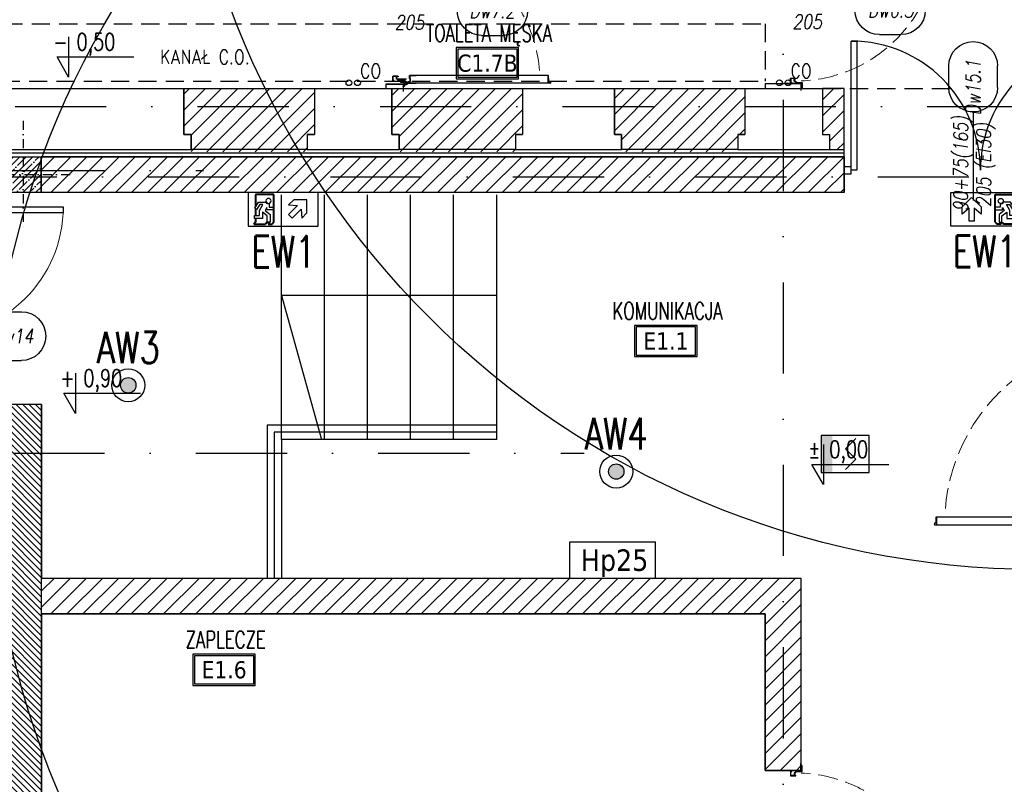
# Model space of a CAD drawing. Header units: millimetres. Extents: x 42924 to 92944, y -369470 to -179866.
# Tile 163 of 256: x 60880 to 61566, y -184801 to -184268. Entities that reach past the tile are written whole.
import ezdxf
from ezdxf.enums import TextEntityAlignment as Align
from ezdxf.lldxf.tags import DXFTag

# ---------------------------------------------------------------- set-up
doc = ezdxf.new("R2010")
doc.units = ezdxf.units.MM
for name, pattern in [('CENTER', [0.6, 0.375, -0.075, 0.075, -0.075]), ('DASHDOT', [25.4, 12.7, -6.35, 0, -6.35]), ('HIDDEN', [9.525, 6.35, -3.175]), ('Hidden Line', [391.222223, 282.222223, -109])]:
    doc.linetypes.add(name, pattern=pattern)
doc.layers.get('0').update_dxf_attribs({"color": 8})
for name, color, linetype in [('!! 0_ Istn-sciany', 8, 'Continuous'), ('!! 0_ Istn-widok', 8, 'Continuous'), ('!! 0_ Opis', 8, 'Continuous'), ('!! 0_Istn-armatura', 8, 'Continuous'), ('!! 0_Istn-cienka', 8, 'Continuous'), ('!! 0_Osie', 8, 'DASHDOT'), ('!! 1_ widok', 8, 'Continuous'), ('!! 1_drzwi opis', 8, 'Continuous'), ('!! 1_drzwi-linia', 8, 'Continuous'), ('!! 1_Hatch dach', 8, 'Continuous'), ('!! 1_hatch projektowane ściany', 8, 'Continuous'), ('!! 1_OPIS POM NOWE', 123, 'Continuous'), ('!! 1_PROJ Sciany', 8, 'Continuous'), ('!! 1_PROJ widok', 8, 'Continuous'), ('!! 1_PROJ ŻELBET', 8, 'Continuous'), ('!! 2_ remont Ocieplenie', 8, 'ZIGZAG'), ('!! 2_drzwi opis', 8, 'Continuous'), ('0-osie-liniA', 8, 'DASHDOT'), ('E1', 2, 'Continuous'), ('E_0', 4, 'Continuous'), ('E_AW', 1, 'Continuous'), ('E_SSP', 2, 'Continuous')]:
    doc.layers.add(name, color=color, linetype=linetype)
doc.layers.add('E_SAP_ZASIĘG', color=150, linetype='Continuous', plot=False)
doc.styles.add('50', font='ROMANS.shx', dxfattribs={"width": 0.8, "height": 10})
doc.styles.add('ARCHETYP', font='romans.shx', dxfattribs={"height": 15})
doc.styles.add('ARIAL', font='tahoma.ttf')
doc.styles.add('ELE1', font='romans.shx', dxfattribs={"width": 0.8, "height": 18})
doc.styles.add('SIMPLEX', font='simplex.shx', dxfattribs={"width": 0.77})
doc.styles.add('TXT', font='simplex.shx')
tags = doc.linetypes.add('DASH', pattern=[15, 10, -5]).pattern_tags.tags
tags[6:7] = [DXFTag(74, 4), DXFTag(75, 0), DXFTag(340, '0'), DXFTag(46, 0.0), DXFTag(50, 0.0), DXFTag(44, 0.0), DXFTag(45, 0.0)]
tags[4:5] = [DXFTag(74, 4), DXFTag(75, 0), DXFTag(340, '0'), DXFTag(46, 0.0), DXFTag(50, 0.0), DXFTag(44, 0.0), DXFTag(45, 0.0)]
doc.linetypes.add('ZIGZAG', pattern='A,0.00254,-5.08,[131,ltypeshp.shx,S=5.08,R=0,X=-5.08,Y=0],-10.16,[131,ltypeshp.shx,S=5.08,R=180,X=5.08,Y=0],-5.08', length=20.32254)
pattern_1 = [(45, (0, 13698.2005), (-5.61266008, 5.61266008), [])]

# ---------------------------------------------------------------- blocks, each defined once
blk = doc.blocks.new('A$C14D806DD')
at = {"layer": 'E_AW'}
h = blk.add_hatch(color=256, dxfattribs=at)
h.dxf.hatch_style = 1
h.paths.add_polyline_path([(5.36, 0, 1), (-5.36, 0, 1)])
at = {"layer": 'E_AW', "ltscale": 5}
for radius in [11.49, 5.36]:
    blk.add_circle((0, 0), radius, dxfattribs=at)
blk = doc.blocks.new('A$C2BE04420')
at = {"layer": 'E_AW', "lineweight": 40}
for p, q in [((30.87, 21.88), (43.67, 21.88)), ((30.87, 2.71), (30.87, 21.88)), ((43.67, 21.88), (43.67, 13.3)), ((43.67, 11.93), (43.67, 7.29)), ((30.87, 2.71), (32.22, 1.35)), ((34.94, 1.35), (32.22, 1.35)), ((33.91, 2.39), (34.94, 1.35)), ((35.83, 2.39), (36.86, 1.35)), ((45.03, 1.35), (36.86, 1.35)), ((43.67, 5.26), (43.67, 2.71)), ((43.67, 2.71), (45.03, 1.35))]:
    blk.add_line(p, q, dxfattribs=at)
at = {"layer": 'E_AW'}
for p, q in [((7.93, 9.07), (8.04, 18.18)), ((8.04, 18.18), (17.15, 18.29)), ((20.73, 14.7), (14.48, 14.3)), ((14.48, 14.3), (20.84, 7.94)), ((17.15, 18.29), (20.73, 14.7)), ((34.3, 15.36), (34.29, 13.07)), ((41.6, 16.7), (36.72, 16.71)), ((41.02, 10.79), (38.75, 14.93)), ((38.75, 14.93), (40.78, 14.93)), ((40.78, 14.93), (42.96, 11.45)), ((44.27, 12.33), (41.6, 16.7)), ((11.52, 5.49), (7.93, 9.07)), ((11.92, 11.74), (11.52, 5.49)), ((18.28, 5.38), (11.92, 11.74)), ((20.84, 7.94), (18.28, 5.38)), ((34.29, 13.07), (30.87, 13.07)), ((30.87, 13.07), (30.87, 11.31)), ((30.87, 11.31), (35.88, 11.3)), ((37.05, 10.76), (33.58, 8.01)), ((33.58, 8.01), (33.58, 2.71)), ((35.51, 7), (38.98, 9.58)), ((35.51, 2.71), (35.51, 7)), ((35.88, 11.3), (35.88, 12.92)), ((35.88, 12.92), (37.05, 10.76)), ((38.98, 9.58), (38.97, 5.26)), ((41.02, 7.29), (41.02, 10.79)), ((44.43, 7.29), (41.02, 7.29)), ((42.96, 11.45), (44.27, 12.33)), ((44.43, 5.26), (44.43, 7.29)), ((33.58, 2.71), (35.51, 2.71)), ((33.91, 2.39), (35.83, 2.39)), ((38.97, 5.26), (44.43, 5.26))]:
    blk.add_line(p, q, dxfattribs=at)
blk.add_lwpolyline([(0, 23.29), (48.82, 23.29), (48.82, 0), (0, 0)], close=True, dxfattribs=at)
blk.add_circle((34.7, 17.48), 1.75, dxfattribs=at)
blk.add_arc((34.7, 17.48), 2.16, 259.40031, 339.13959, dxfattribs=at)
blk = doc.blocks.new('A$C407E493E')
at = {"layer": 'E_AW', "lineweight": 40}
for p, q in [((1.41, 30.87), (1.41, 43.67)), ((1.41, 43.67), (9.98, 43.67)), ((11.36, 43.67), (16, 43.67)), ((18.03, 43.67), (20.58, 43.67)), ((20.58, 43.67), (21.93, 45.03)), ((21.93, 45.03), (21.93, 36.86)), ((20.9, 35.83), (21.93, 36.86)), ((20.9, 33.91), (21.93, 34.94)), ((21.93, 34.94), (21.93, 32.22)), ((20.58, 30.87), (1.41, 30.87)), ((20.58, 30.87), (21.93, 32.22))]:
    blk.add_line(p, q, dxfattribs=at)
at = {"layer": 'E_AW'}
for p, q in [((10.96, 44.27), (6.58, 41.6)), ((6.58, 41.6), (6.58, 36.72)), ((8.36, 40.78), (11.83, 42.96)), ((11.83, 42.96), (10.96, 44.27)), ((18.03, 44.43), (16, 44.43)), ((16, 44.43), (16, 41.02)), ((18.03, 38.97), (18.03, 44.43)), ((12.5, 41.02), (8.36, 38.75)), ((8.36, 38.75), (8.36, 40.78)), ((10.37, 35.88), (12.53, 37.05)), ((11.98, 35.88), (10.37, 35.88)), ((11.98, 30.87), (11.98, 35.88)), ((16, 41.02), (12.5, 41.02)), ((12.53, 37.05), (15.28, 33.58)), ((16.29, 35.51), (13.7, 38.98)), ((13.7, 38.98), (18.03, 38.97)), ((20.58, 35.51), (16.29, 35.51)), ((20.58, 33.58), (20.58, 35.51)), ((20.9, 33.91), (20.9, 35.83)), ((7.93, 34.3), (10.21, 34.29)), ((10.21, 34.29), (10.21, 30.87)), ((10.21, 30.87), (11.98, 30.87)), ((15.28, 33.58), (20.58, 33.58)), ((3.54, 14.43), (9.91, 20.95)), ((9.91, 20.95), (14.98, 20.95)), ((14.98, 20.95), (10.84, 16.24)), ((9.91, 7.91), (3.54, 14.43)), ((10.84, 16.24), (19.84, 16.24)), ((19.84, 16.24), (19.84, 12.62)), ((14.98, 7.91), (9.91, 7.91)), ((19.84, 12.62), (10.84, 12.62)), ((10.84, 12.62), (14.98, 7.91))]:
    blk.add_line(p, q, dxfattribs=at)
blk.add_lwpolyline([(0, 0), (0, 48.82), (23.29, 48.82), (23.29, 0)], close=True, dxfattribs=at)
blk.add_circle((5.81, 34.7), 1.75, dxfattribs=at)
blk.add_arc((5.81, 34.7), 2.16, 349.40031, 69.13959, dxfattribs=at)
blk = doc.blocks.new('słup 25 x 25')
at = {"layer": '!! 1_Hatch dach'}
h = blk.add_hatch(dxfattribs=at)
h.set_pattern_fill('ANSI35', color=256)
h.set_pattern_definition([(45, (-64242.072, 198338.2015), (-4.49012806, 4.49012806), []), (45, (-64237.5816, 198338.2015), (-4.49012806, 4.49012806), [7.9375, -1.5875, 0, -1.5875])])
h.paths.add_polyline_path([(-12.5, 12.5), (12.5, 12.5), (12.5, -12.5), (-12.5, -12.5)])
at = {"layer": '!! 1_PROJ ŻELBET'}
blk.add_lwpolyline([(-12.5, 12.5), (12.5, 12.5), (12.5, -12.5), (-12.5, -12.5)], close=True, dxfattribs=at)
at = {"layer": '0-osie-liniA', "ltscale": 0.5}
for points in [[(0, 37.5), (0, -37.5)], [(-37.5, 0), (37.5, 0)]]:
    blk.add_lwpolyline(points, dxfattribs=at)
blk = doc.blocks.new('BLOK OSI')
at = {"layer": '0-osie-liniA', "ltscale": 5}
for points in [[(52592.21, -193637.01), (52592.21, -199860.82)], [(48625.51, -198090.09), (53810.61, -198090.09)], [(48624.31, -198134.59), (52188.53, -198134.59)], [(52022.72, -198139.09), (55017, -198139.09)], [(48624.31, -198331.59), (52453.68, -198331.59)]]:
    blk.add_lwpolyline(points, dxfattribs=at)
blk = doc.blocks.new('zaw-dr-90-p')
at = {"color": 2, "linetype": 'CENTER', "ltscale": 0.2}
for p, q in [((12, 0), (-12, 0)), ((0, 12), (0, -12)), ((24.5, 24), (31, 24)), ((24.5, 19), (31, 19))]:
    blk.add_line(p, q, dxfattribs=at)
at = {"ltscale": 0.2}
for p, q in [((10, 12), (6.5, 12)), ((10, 0), (10, 6.5))]:
    blk.add_line(p, q, dxfattribs=at)
blk.add_lwpolyline([(0, 6.5), (23.5, 6.5, 0.414214), (28, 11), (28, 31), (24.5, 31), (24.5, 11, -0.414214), (23.5, 10), (0, 10, 4.561698), (7.6, 6.5), (4.9, 4.2)], format="xyb", dxfattribs=at)
blk.add_lwpolyline([(-0.2, -0.2), (-2.5, -0.2), (-2.5, 0.2), (-0.2, 0.2), (-0.2, 2.5), (0.2, 2.5), (0.2, 0.2), (2.8, 0.2), (2.8, -0.2), (0.2, -0.2), (0.2, -2.8), (-0.2, -2.8)], close=True)
blk.add_lwpolyline([(10, 10), (10, 39), (6.5, 39), (6.5, 10)], dxfattribs=at)
blk.add_circle((0, 0), 6.5, dxfattribs=at)
blk = doc.blocks.new('drzwi 90- sc 12')
for p, q in [((-13616.12, 20410.26), (-13620.22, 20410.26)), ((-13616.12, 20410.26), (-13620, 20410.26)), ((-13618.17, 20410.26), (-13616.22, 20410.26)), ((-13618.17, 20410.26), (-13616.22, 20410.26)), ((-13616.12, 20410.26), (-13616.12, 20411.46)), ((-13616.12, 20411.46), (-13615.02, 20411.46)), ((-13614.92, 20411.36), (-13614.92, 20313.77)), ((-13620.32, 20410.16), (-13620.32, 20313.77)), ((-13614.92, 20409.86), (-13620.32, 20409.86)), ((-13620.32, 20313.47), (-13620.32, 20317.97)), ((-13614.92, 20312.27), (-13614.92, 20317.97)), ((-13715.57, 20308.32), (-13715.57, 20308.56)), ((-13715.57, 20307.69), (-13715.57, 20308.56)), ((-13715.57, 20307.82), (-13715.57, 20308.56)), ((-13715.57, 20307.72), (-13715.37, 20307.72)), ((-13614.92, 20313.77), (-13620.32, 20313.77)), ((-13618.22, 20313.37), (-13620.22, 20313.37)), ((-13618.22, 20313.67), (-13618.22, 20313.37)), ((-13618.22, 20313.67), (-13616.42, 20313.67)), ((-13617.77, 20311.12), (-13617.77, 20305.72)), ((-13617.77, 20311.12), (-13617.77, 20305.72)), ((-13616.17, 20309.92), (-13617.37, 20309.92)), ((-13616.17, 20309.92), (-13616.17, 20311.02)), ((-13615.92, 20313.17), (-13615.92, 20312.17)), ((-13615.92, 20312.17), (-13615.02, 20312.17)), ((-13715.77, 20301.96), (-13716.27, 20301.96)), ((-13616.77, 20301.96), (-13616.27, 20301.96))]:
    blk.add_line(p, q)
for points in [[(-13665.27, 20284.96), (-13665.27, 20325.83)], [(-13615.57, 20309.64), (-13615.32, 20309.64), (-13615.32, 20309.82), (-13616.32, 20309.82), (-13616.32, 20309.64), (-13615.92, 20309.64)]]:
    blk.add_lwpolyline(points)
at = {"lineweight": 30}
for points in [[(-13716.27, 20308.92), (-13721.27, 20308.92)], [(-13716.27, 20308.92), (-13716.27, 20296.92)], [(-13614.27, 20308.92), (-13609.27, 20308.92)], [(-13614.27, 20308.92), (-13614.27, 20296.92)]]:
    blk.add_lwpolyline(points, dxfattribs=at)
at = {"ltscale": 0.2}
for points in [[(-13715.57, 20307.51), (-13715.57, 20309.48, 0.414214), (-13715.91, 20309.82), (-13719.43, 20309.82, 0.414214), (-13719.77, 20309.48), (-13719.77, 20308.92), (-13719.59, 20308.92), (-13719.59, 20309.48, -0.414214), (-13719.43, 20309.64), (-13716.97, 20309.64)], [(-13716.97, 20309.64), (-13715.91, 20309.64, -0.414214), (-13715.75, 20309.48), (-13715.75, 20307.51)], [(-13715.75, 20307.76), (-13715.75, 20305.58, 0.414214), (-13715.41, 20305.24), (-13714.96, 20305.24, -0.414214), (-13714.8, 20305.08), (-13714.8, 20304.48, 0.414214), (-13714.46, 20304.14), (-13713.28, 20304.14, 0.414214), (-13712.94, 20304.48), (-13712.94, 20305.15, -1), (-13712.75, 20305.15), (-13712.75, 20301.96, -0.414214), (-13712.91, 20301.8), (-13715.43, 20301.8, -0.414214), (-13715.59, 20301.96), (-13715.59, 20302.52), (-13715.77, 20302.52), (-13715.77, 20301.96, 0.414214), (-13715.43, 20301.62), (-13712.91, 20301.62, 0.414214), (-13712.57, 20301.96), (-13712.57, 20305.15, 1), (-13713.12, 20305.15), (-13713.12, 20304.48, -0.414214), (-13713.28, 20304.32), (-13714.46, 20304.32, -0.414214), (-13714.62, 20304.48), (-13714.62, 20305.08, 0.414214), (-13714.96, 20305.42), (-13715.41, 20305.42, -0.414214), (-13715.57, 20305.58), (-13715.57, 20307.64)], [(-13615.92, 20309.64), (-13616.63, 20309.64, 0.414214), (-13616.79, 20309.48), (-13616.79, 20305.58, -0.414214), (-13617.13, 20305.24), (-13617.58, 20305.24, 0.414214), (-13617.74, 20305.08), (-13617.74, 20304.48, -0.414214), (-13618.08, 20304.14), (-13619.26, 20304.14, -0.414214), (-13619.6, 20304.48), (-13619.6, 20305.15, 1), (-13619.79, 20305.15), (-13619.79, 20301.96, 0.414214), (-13619.63, 20301.8), (-13617.11, 20301.8, 0.414214), (-13616.95, 20301.96), (-13616.95, 20302.52), (-13616.77, 20302.52), (-13616.77, 20301.96, -0.414214), (-13617.11, 20301.62), (-13619.63, 20301.62, -0.414214), (-13619.97, 20301.96), (-13619.97, 20305.15, -1), (-13619.42, 20305.15), (-13619.42, 20304.48, 0.414214), (-13619.26, 20304.32), (-13618.08, 20304.32, 0.414214), (-13617.92, 20304.48), (-13617.92, 20305.08, -0.414214), (-13617.58, 20305.42), (-13617.13, 20305.42, 0.414214), (-13616.97, 20305.58), (-13616.97, 20309.48, -0.414214), (-13616.63, 20309.82), (-13613.11, 20309.82, -0.414214), (-13612.77, 20309.48), (-13612.77, 20308.92), (-13612.95, 20308.92), (-13612.95, 20309.48, 0.414214), (-13613.11, 20309.64), (-13615.57, 20309.64)]]:
    blk.add_lwpolyline(points, format="xyb", dxfattribs=at)
blk.add_lwpolyline([(-13616.79, 20308.82), (-13616.97, 20308.82), (-13616.97, 20307.42), (-13616.79, 20307.42)], close=True)
for centre, radius, start, end in [((-13620.22, 20410.16), 0.1, 90, 180), ((-13615.02, 20411.36), 0.1, 0, 90), ((-13620.22, 20313.47), 0.1, 180, 270), ((-13616.42, 20313.17), 0.5, 0, 90), ((-13616.27, 20311.02), 0.1, 0, 90), ((-13615.02, 20312.27), 0.1, 270, 0)]:
    blk.add_arc(centre, radius, start, end)
at = {"linetype": 'Hidden Line', "lineweight": 9, "ltscale": 0.05}
blk.add_arc((-13615.5, 20305.14), 99.12, 94.80054, 177.69442, dxfattribs=at)
at = {"xscale": 0.09999999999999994, "yscale": 0.09999999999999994, "zscale": 0.09999999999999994, "rotation": 180.0000000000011}
blk.add_blockref('zaw-dr-90-p', (-13614.92, 20310.92), dxfattribs=at)
blk = doc.blocks.new('drzwi dwuskrzydłowe')
for points in [[(68481.18, -214206.57), (68481.18, -214296.57), (68477.18, -214296.57), (68477.18, -214206.57)], [(68653.18, -214206.57), (68653.18, -214296.57), (68657.18, -214296.57), (68657.18, -214206.57)], [(68477.18, -214294.07), (68472.18, -214294.07), (68472.18, -214299.07), (68477.18, -214299.07)], [(68657.18, -214294.07), (68662.18, -214294.07), (68662.18, -214299.07), (68657.18, -214299.07)]]:
    blk.add_lwpolyline(points, close=True)
for centre, start, end in [((68477.18, -214296.57), 0, 90), ((68657.18, -214296.57), 90, 180)]:
    blk.add_arc(centre, 90, start, end)
blk = doc.blocks.new('1_ok-opis')
blk.add_line((0, 111.61), (0, 50))
for points in [[(-17, 128.61), (-17, 143.61)], [(17, 128.61), (17, 143.61)]]:
    blk.add_lwpolyline(points)
for centre, start, end in [((0, 143.61), 0, 180), ((0, 128.61), 180, 0)]:
    blk.add_arc(centre, 17, start, end)
at = {"style": 'ARCHETYP'}
for tag, height, rotation, p in [('NR', 12, 90, (0, 136.9)), ('NR', 12, 270, (0, 136.9)), ('SZEROKOŚĆ', 10, 90, (-8, 78.29)), ('WYSOKOŚĆ', 10, 270, (-8, 78.29)), ('WYSOKOŚĆ', 10, 90, (8, 78.29)), ('SZEROKOŚĆ', 10, 270, (8, 78.29))]:
    blk.add_attdef(tag, text='', height=height, rotation=rotation, dxfattribs=at).set_placement(p, align=Align.MIDDLE)
blk = doc.blocks.new('DRZWI 120')
for p, q in [((61730.6, -195070.09), (61730.6, -195069.59)), ((61736.33, -195070.29), (61737.2, -195070.29)), ((61736.46, -195070.29), (61737.2, -195070.29)), ((61736.96, -195070.29), (61737.2, -195070.29)), ((61742.01, -195197.64), (61742.01, -195195.64)), ((61742.11, -195195.54), (61746.61, -195195.54)), ((61868.8, -195195.53), (61742.41, -195195.54)), ((61742.41, -195200.94), (61742.41, -195195.54)), ((61868.5, -195200.93), (61868.5, -195195.53)), ((61868.9, -195199.74), (61868.9, -195195.63)), ((61868.9, -195199.74), (61868.9, -195195.85)), ((61730.6, -195199.09), (61730.6, -195199.59)), ((61739.76, -195198.09), (61734.36, -195198.09)), ((61738.56, -195199.69), (61738.56, -195198.49)), ((61738.56, -195199.69), (61739.66, -195199.69)), ((61740.81, -195199.94), (61740.81, -195200.84)), ((61741.81, -195199.94), (61740.81, -195199.94)), ((61740.91, -195200.94), (61746.61, -195200.94)), ((61742.31, -195197.64), (61742.01, -195197.64)), ((61742.31, -195197.64), (61742.31, -195199.44)), ((61870, -195200.93), (61742.41, -195200.94)), ((61870.1, -195199.74), (61870.1, -195200.83))]:
    blk.add_line(p, q)
at = {"ltscale": 0.2}
for points in [[(61736.15, -195070.29), (61738.12, -195070.29, 0.414214), (61738.46, -195069.95), (61738.46, -195066.43, 0.414214), (61738.12, -195066.09), (61737.56, -195066.09), (61737.56, -195066.27), (61738.12, -195066.27, -0.414214), (61738.28, -195066.43), (61738.28, -195068.89)], [(61736.4, -195070.11), (61734.22, -195070.11, 0.414214), (61733.88, -195070.45), (61733.88, -195070.9, -0.414214), (61733.72, -195071.06), (61733.12, -195071.06, 0.414214), (61732.78, -195071.4), (61732.78, -195072.58, 0.414214), (61733.12, -195072.92), (61733.79, -195072.92, -1), (61733.79, -195073.11), (61730.6, -195073.11, -0.414214), (61730.44, -195072.95), (61730.44, -195070.43, -0.414214), (61730.6, -195070.27), (61731.16, -195070.27), (61731.16, -195070.09), (61730.6, -195070.09, 0.414214), (61730.26, -195070.43), (61730.26, -195072.95, 0.414214), (61730.6, -195073.29), (61733.79, -195073.29, 1), (61733.79, -195072.74), (61733.12, -195072.74, -0.414214), (61732.96, -195072.58), (61732.96, -195071.4, -0.414214), (61733.12, -195071.24), (61733.72, -195071.24, 0.414214), (61734.06, -195070.9), (61734.06, -195070.45, -0.414214), (61734.22, -195070.29), (61736.28, -195070.29)], [(61738.28, -195068.89), (61738.28, -195069.95, -0.414214), (61738.12, -195070.11), (61736.15, -195070.11)], [(61738.28, -195199.94), (61738.28, -195199.23, 0.414214), (61738.12, -195199.07), (61734.22, -195199.07, -0.414214), (61733.88, -195198.73), (61733.88, -195198.28, 0.414214), (61733.72, -195198.12), (61733.12, -195198.12, -0.414214), (61732.78, -195197.78), (61732.78, -195196.6, -0.414214), (61733.12, -195196.26), (61733.79, -195196.26, 1), (61733.79, -195196.07), (61730.6, -195196.07, 0.414214), (61730.44, -195196.23), (61730.44, -195198.75, 0.414214), (61730.6, -195198.91), (61731.16, -195198.91), (61731.16, -195199.09), (61730.6, -195199.09, -0.414214), (61730.26, -195198.75), (61730.26, -195196.23, -0.414214), (61730.6, -195195.89), (61733.79, -195195.89, -1), (61733.79, -195196.44), (61733.12, -195196.44, 0.414214), (61732.96, -195196.6), (61732.96, -195197.78, 0.414214), (61733.12, -195197.94), (61733.72, -195197.94, -0.414214), (61734.06, -195198.28), (61734.06, -195198.73, 0.414214), (61734.22, -195198.89), (61738.12, -195198.89, -0.414214), (61738.46, -195199.23), (61738.46, -195202.75, -0.414214), (61738.12, -195203.09), (61737.56, -195203.09), (61737.56, -195202.91), (61738.12, -195202.91, 0.414214), (61738.28, -195202.75), (61738.28, -195200.29)]]:
    blk.add_lwpolyline(points, format="xyb", dxfattribs=at)
at = {"lineweight": 30}
for points in [[(61737.57, -195069.59), (61737.57, -195064.59)], [(61737.57, -195069.59), (61725.57, -195069.59)], [(61737.57, -195201.59), (61725.57, -195201.59)], [(61737.57, -195201.59), (61737.57, -195206.59)]]:
    blk.add_lwpolyline(points, dxfattribs=at)
for points in [[(61713.6, -195135.59), (61754.47, -195135.59)], [(61738.28, -195200.29), (61738.28, -195200.54), (61738.46, -195200.54), (61738.46, -195199.54), (61738.28, -195199.54), (61738.28, -195199.94)], [(61870.1, -195199.74), (61868.9, -195199.74)]]:
    blk.add_lwpolyline(points)
blk.add_lwpolyline([(61737.46, -195199.07), (61737.46, -195198.89), (61736.06, -195198.89), (61736.06, -195199.07)], close=True)
at = {"linetype": 'Hidden Line', "lineweight": 9, "ltscale": 0.05}
blk.add_arc((61733.78, -195200.36), 129.12, 4.80054, 87.69442, dxfattribs=at)
for centre, radius, start, end in [((61742.11, -195195.64), 0.1, 90, 180), ((61868.8, -195195.63), 0.1, 0, 90), ((61739.66, -195199.59), 0.1, 270, 0), ((61740.91, -195200.84), 0.1, 180, 270), ((61741.81, -195199.44), 0.5, 270, 0), ((61870, -195200.83), 0.1, 270, 0)]:
    blk.add_arc(centre, radius, start, end)
at = {"xscale": 0.09999999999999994, "yscale": 0.09999999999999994, "zscale": 0.09999999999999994, "rotation": 90.00000000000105}
blk.add_blockref('zaw-dr-90-p', (61739.56, -195200.94), dxfattribs=at)
blk = doc.blocks.new('*U400')
at = {"layer": 'E_SSP'}
blk.add_hatch(color=256, dxfattribs=at).paths.add_polyline_path([(-2.048, -1.28), (-1.28, -1.28), (-1.28, 1.28), (-2.048, 1.28)])
for p, q in [((-0.362, 0.362), (0.362, 1.086)), ((-0.362, 0.362), (0.362, -0.362)), ((-0.362, -1.086), (0.362, -0.362))]:
    blk.add_line(p, q, dxfattribs=at)
blk.add_lwpolyline([(-2.048, -1.28), (1.28, -1.28), (1.28, 1.28), (-2.048, 1.28)], close=True, dxfattribs=at)

msp = doc.modelspace()

# ---------------------------------------------------------------- hatches: boundary and pattern name
at = {"layer": '!! 1_hatch projektowane ściany'}
h = msp.add_hatch(dxfattribs=at)
h.set_pattern_fill('ANSI31', color=256, scale=2.5)
h.set_pattern_definition(pattern_1)
h.paths.add_polyline_path([(60999.56735, -184360.3878), (60999.56735, -184348.3878), (60994.56735, -184348.3878), (60994.56735, -184316.3878), (61085.56735, -184316.3878), (61085.56735, -184348.3878), (61080.56735, -184348.3878), (61080.56735, -184360.3878)])
h = msp.add_hatch(dxfattribs=at)
h.set_pattern_fill('ANSI31', color=256, scale=2.5)
h.set_pattern_definition(pattern_1)
h.paths.add_polyline_path([(61144.56735, -184360.3878), (61144.56735, -184348.3878), (61139.56735, -184348.3878), (61139.56735, -184316.3878), (61230.56735, -184316.3878), (61230.56735, -184348.3878), (61225.56735, -184348.3878), (61225.56735, -184360.3878)])
h = msp.add_hatch(dxfattribs=at)
h.set_pattern_fill('ANSI31', color=256, scale=2.5)
h.set_pattern_definition(pattern_1)
h.paths.add_polyline_path([(61299.56735, -184360.3878), (61299.56735, -184348.3878), (61294.56735, -184348.3878), (61294.56735, -184316.3878), (61385.56735, -184316.3878), (61385.56735, -184348.3878), (61380.56735, -184348.3878), (61380.56735, -184360.3878)])
h = msp.add_hatch(dxfattribs=at)
h.set_pattern_fill('ANSI31', color=256, scale=2.5)
h.set_pattern_definition(pattern_1)
h.paths.add_polyline_path([(61454.56735, -184316.3878), (61439.56735, -184316.3878), (61439.56735, -184348.3878), (61444.56735, -184348.3878), (61444.59481, -184358.84797), (61454.59481, -184358.84797)])
h = msp.add_hatch(dxfattribs=at)
h.set_pattern_fill('ANSI31', color=256, scale=2.5)
h.set_pattern_definition([(45, (0, 13699.7005), (-5.61266008, 5.61266008), [])])
h.paths.add_polyline_path([(61454.56735, -184388.8878), (60895.07099, -184388.88801), (60895.07099, -184363.88801), (61454.56735, -184363.8878)])
h = msp.add_hatch(dxfattribs=at)
h.set_pattern_fill('ANSI31', color=256, scale=2.5)
h.set_pattern_definition(pattern_1)
h.paths.add_polyline_path([(60895.43832, -184682.3878), (60895.43832, -184657.3878), (61424.56735, -184657.3878), (61424.56735, -184791.51256), (61399.56735, -184791.51256), (61399.56735, -184682.3878)])
at = {"layer": '!! 1_PROJ Sciany', "lineweight": 0}
h = msp.add_hatch(dxfattribs=at)
h.set_pattern_fill('ANSI31', color=256)
h.set_pattern_definition([(135, (81114.6837, -184028.848), (-2.24506403, -2.24506403), [])])
h.paths.add_polyline_path([(60895.48637, -184536.40206), (60870.48637, -184536.38975), (60870.0792, -185773.3878), (60895.0792, -185773.39195)])

# ---------------------------------------------------------------- linework, layer by layer
at = {"layer": '!! 0_ Istn-sciany'}
for points in [[(60824.56735, -184316.3878), (60994.56735, -184316.3878)], [(60994.56735, -184316.3878), (60994.56735, -184348.3878)], [(61085.56735, -184316.3878), (61139.56735, -184316.3878)], [(61085.56735, -184316.3878), (61085.56735, -184348.3878)], [(61139.56735, -184316.3878), (61139.56735, -184348.3878)], [(61230.56735, -184316.3878), (61294.56735, -184316.3878)], [(61230.56735, -184316.3878), (61230.56735, -184348.3878)], [(61294.56735, -184316.3878), (61294.56735, -184348.3878)], [(61385.56735, -184316.3878), (61439.56735, -184316.3878)], [(61385.56735, -184316.3878), (61385.56735, -184348.3878)], [(61439.56735, -184316.3878), (61439.56735, -184348.3878)], [(60994.56735, -184348.3878), (60999.56735, -184348.3878)], [(60999.56735, -184348.3878), (60999.56735, -184358.84797)], [(61080.56735, -184348.3878), (61085.56735, -184348.3878)], [(61080.56735, -184348.3878), (61080.56735, -184358.84797)], [(61139.56735, -184348.3878), (61144.56735, -184348.3878)], [(61144.56735, -184348.3878), (61144.56735, -184358.84797)], [(61225.56735, -184348.3878), (61230.56735, -184348.3878)], [(61225.56735, -184348.3878), (61225.56735, -184358.84797)], [(61294.56735, -184348.3878), (61299.56735, -184348.3878)], [(61299.56735, -184348.3878), (61299.56735, -184358.84797)], [(61380.56735, -184348.3878), (61385.56735, -184348.3878)], [(61380.56735, -184348.3878), (61380.56735, -184358.84797)], [(61439.56735, -184348.3878), (61444.56735, -184348.3878)], [(61444.56735, -184348.3878), (61444.56735, -184358.84797)], [(60824.56735, -184358.84797), (60999.56735, -184358.84797)], [(61080.56735, -184358.84797), (61144.56735, -184358.84797)], [(61225.56735, -184358.84797), (61299.56735, -184358.84797)], [(61380.56735, -184358.84797), (61444.56735, -184358.84797)]]:
    msp.add_lwpolyline(points, dxfattribs=at)
at = {"layer": '!! 0_ Istn-widok'}
msp.add_lwpolyline([(61323.1979, -184632.3878), (61263.1979, -184632.3878), (61263.1979, -184657.3878), (61323.1979, -184657.3878)], close=True, dxfattribs=at)
at = {"layer": '!! 0_ Opis'}
for points in [[(60914.29942, -184280.43628), (60914.29942, -184308.43804)], [(60914.29942, -184308.43804), (60906.21601, -184294.43716)], [(60906.21601, -184294.43716), (60959.65021, -184294.43716)], [(60919.09116, -184514.68997), (60919.09116, -184542.69173)], [(60919.09116, -184542.69173), (60911.00774, -184528.69085)], [(60911.00774, -184528.69085), (60964.44195, -184528.69085)], [(61440.33567, -184564.32993), (61440.33567, -184592.3317)], [(61440.33567, -184592.3317), (61432.25225, -184578.33081)], [(61432.25225, -184578.33081), (61485.68646, -184578.33081)]]:
    msp.add_lwpolyline(points, dxfattribs=at)
at = {"layer": '!! 0_Istn-armatura'}
for centre in [(61109.56735, -184312.3878), (61115.56735, -184312.3878), (61409.56735, -184312.3878), (61415.56735, -184312.3878)]:
    msp.add_circle(centre, 2, dxfattribs=at)
at = {"layer": '!! 0_Istn-cienka', "linetype": 'HIDDEN', "ltscale": 2}
for points in [[(60869.56735, -184271.3878), (61399.56735, -184271.3878)], [(61399.56735, -184271.3878), (61399.56735, -184311.3878)], [(60829.56735, -184311.3878), (61399.56735, -184311.3878)], [(60994.56735, -184316.3878), (61085.56735, -184316.3878)], [(61139.56735, -184316.3878), (61230.56735, -184316.3878)], [(61294.56735, -184316.3878), (61385.56735, -184316.3878)], [(61439.56735, -184316.3878), (61530.56735, -184316.3878)], [(61080.56735, -184358.84797), (60999.56735, -184358.84797)], [(61225.56735, -184358.84797), (61144.56735, -184358.84797)], [(61380.56735, -184358.84797), (61299.56735, -184358.84797)]]:
    msp.add_lwpolyline(points, dxfattribs=at)
at = {"layer": '!! 1_ widok'}
msp.add_lwpolyline([(61454.56735, -184365.3878), (61454.56735, -184316.3878)], dxfattribs=at)
msp.add_lwpolyline([(61454.56735, -184388.8878), (60855.07099, -184388.8878), (60855.07099, -184363.8878), (61454.56735, -184363.8878)], close=True, dxfattribs=at)
at = {"layer": '!! 1_drzwi-linia'}
msp.add_lwpolyline([(60910.56735, -184402.8878), (60820.56735, -184402.8878), (60820.56735, -184398.8878), (60910.56735, -184398.8878)], close=True, dxfattribs=at)
at = {"layer": '!! 1_drzwi-linia', "linetype": 'DASH', "lineweight": 5}
msp.add_arc((60820.56735, -184398.8878), 90, 269.99999996, 359.99999996, dxfattribs=at)
at = {"layer": '!! 1_hatch projektowane ściany'}
msp.add_lwpolyline([(60895.43832, -184682.3878), (60895.43832, -184657.3878), (61424.56735, -184657.3878), (61424.56735, -184791.51256), (61399.56735, -184791.51256), (61399.56735, -184682.3878)], close=True, dxfattribs=at)
at = {"layer": '!! 1_OPIS POM NOWE'}
for points in [[(61184.31749, -184309.60352), (61227.83749, -184309.60352), (61227.83749, -184287.84352), (61184.31749, -184287.84352)], [(61185.40549, -184308.51552), (61226.74949, -184308.51552), (61226.74949, -184288.93152), (61185.40549, -184288.93152)], [(61308.70191, -184503.12027), (61352.22191, -184503.12027), (61352.22191, -184481.36027), (61308.70191, -184481.36027)], [(61309.78991, -184502.03227), (61351.13391, -184502.03227), (61351.13391, -184482.44827), (61309.78991, -184482.44827)], [(61000.8664, -184732.14794), (61044.3864, -184732.14794), (61044.3864, -184710.38794), (61000.8664, -184710.38794)], [(61001.9544, -184731.05994), (61043.2984, -184731.05994), (61043.2984, -184711.47594), (61001.9544, -184711.47594)]]:
    msp.add_lwpolyline(points, close=True, dxfattribs=at)
at = {"layer": '!! 1_PROJ Sciany'}
for points in [[(60999.56735, -184358.84797), (60999.56735, -184348.3878), (60994.56735, -184348.3878), (60994.56735, -184316.3878), (61085.56735, -184316.3878), (61085.56735, -184348.3878), (61080.56735, -184348.3878), (61080.56735, -184358.84797)], [(61144.56735, -184358.84797), (61144.56735, -184348.3878), (61139.56735, -184348.3878), (61139.56735, -184316.3878), (61230.56735, -184316.3878), (61230.56735, -184348.3878), (61225.56735, -184348.3878), (61225.56735, -184358.84797)], [(61299.56735, -184358.84797), (61299.56735, -184348.3878), (61294.56735, -184348.3878), (61294.56735, -184316.3878), (61385.56735, -184316.3878), (61385.56735, -184348.3878), (61380.56735, -184348.3878), (61380.56735, -184358.84797)], [(61454.56735, -184316.3878), (61439.56735, -184316.3878), (61439.56735, -184348.3878), (61444.56735, -184348.3878), (61444.56735, -184358.84797), (61454.56735, -184358.84797)], [(60895.48637, -184536.40206), (60870.48637, -184536.38975), (60870.0792, -185773.3878), (60895.0792, -185773.39195)]]:
    msp.add_lwpolyline(points, close=True, dxfattribs=at)
for points in [[(61135.43682, -184313.38772), (61135.43682, -184316.3878)], [(61135.43682, -184313.38772), (61147.43682, -184313.38772)], [(61147.43682, -184313.38772), (61147.43682, -184316.3878)], [(61399.56735, -184312.8878), (61399.56735, -184316.3878)], [(61399.56735, -184312.8878), (61424.56735, -184312.8878)], [(61424.56735, -184312.8878), (61424.56735, -184316.3878)], [(61454.56735, -184358.84797), (61454.56735, -184316.3878)], [(61454.56735, -184363.8878), (60895.07099, -184363.8878)], [(60895.07099, -184388.88822), (60895.07099, -184363.8878)], [(61454.56735, -184388.88822), (61454.56735, -184363.8878)], [(61454.56735, -184388.88822), (61454.56735, -184363.8878)], [(61454.56735, -184388.88822), (60895.07099, -184388.88822)], [(60895.48637, -184536.39798), (60870.48637, -184536.38975)], [(60895.48637, -184536.39798), (60895.44655, -184657.3878)], [(60895.44243, -184657.38356), (61424.56735, -184657.3878)], [(61424.56735, -184657.3878), (61424.56735, -184791.51256)], [(60895.43832, -184682.3878), (60895.36228, -184913.3902)], [(60895.43421, -184682.38356), (61399.56735, -184682.3878)], [(61399.56735, -184682.3878), (61399.56735, -184791.51256)], [(61399.56735, -184791.51256), (61424.56735, -184791.51256)]]:
    msp.add_lwpolyline(points, dxfattribs=at)
at = {"layer": '!! 1_PROJ widok'}
msp.add_line((61212.56735, -184560.8878), (61212.56735, -184390.3878), dxfattribs=at)
for points in [[(61062.56735, -184560.8878), (61062.56735, -184390.3878)], [(61092.56735, -184560.8878), (61092.56735, -184390.3878)], [(61122.56735, -184560.8878), (61122.56735, -184390.3878)], [(61152.56735, -184560.8878), (61152.56735, -184390.3878)], [(61182.56735, -184560.8878), (61182.56735, -184390.3878)], [(61212.56735, -184460.6378), (61062.56735, -184460.6378), (61090.56735, -184560.8878)], [(61212.56735, -184550.8878), (61052.56735, -184550.8878)], [(61052.56735, -184550.8878), (61052.56735, -184657.39057)], [(61212.56735, -184555.8878), (61057.56735, -184555.8878)], [(61057.56735, -184555.8878), (61057.56735, -184657.39053)], [(61212.56735, -184560.8878), (61062.56735, -184560.8878)], [(61062.56735, -184560.8878), (61062.56735, -184657.3905)]]:
    msp.add_lwpolyline(points, dxfattribs=at)
at = {"layer": '!! 2_ remont Ocieplenie', "linetype": 'ZIGZAG', "ltscale": 0.4}
msp.add_lwpolyline([(61454.56735, -184361.3878), (60829.5657, -184361.3878)], dxfattribs=at)
at = {"layer": 'E_SAP_ZASIĘG'}
for centre in [(61589.69013, -184051.49546), (61459.23087, -184571.00094)]:
    msp.add_circle(centre, 600, dxfattribs=at)

# ---------------------------------------------------------------- block references
at = {"layer": '!! 0_Osie'}
msp.add_blockref('BLOK OSI', (8819.85593, 13761.2005), dxfattribs=at)
at = {"layer": '!! 1_drzwi opis'}
ref = msp.add_blockref('1_ok-opis', (61073.47137, -184262.38776), dxfattribs=dict(at, xscale=-1, rotation=269.9999963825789))
ref.add_attrib('WYSOKOŚĆ', '90 ', dxfattribs={"layer": '0', "height": 10, "rotation": 359.99999638, "style": '50', "oblique": 10, "width": 0.8}).set_placement((61151.76222, -184254.38776), align=Align.MIDDLE)
ref.add_attrib('SZEROKOŚĆ', '205', dxfattribs={"layer": '0', "height": 10, "rotation": 359.99999638, "style": '50', "oblique": 10, "width": 0.8}).set_placement((61151.76222, -184270.38776), align=Align.MIDDLE)
ref.add_attrib('NR', 'Dw7.2', dxfattribs={"layer": '0', "height": 10, "rotation": 359.99999638, "style": '50', "oblique": 10, "width": 0.8}).set_placement((61209.36827, -184262.38776), align=Align.MIDDLE)
ref = msp.add_blockref('1_ok-opis', (61350.6019, -184261.88784), dxfattribs=dict(at, xscale=-1, rotation=269.9999963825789))
ref.add_attrib('WYSOKOŚĆ', '90 ', dxfattribs={"layer": '0', "height": 10, "rotation": 359.99999638, "style": '50', "oblique": 10, "width": 0.8}).set_placement((61428.89275, -184253.88784), align=Align.MIDDLE)
ref.add_attrib('SZEROKOŚĆ', '205', dxfattribs={"layer": '0', "height": 10, "rotation": 359.99999638, "style": '50', "oblique": 10, "width": 0.8}).set_placement((61428.89275, -184269.88784), align=Align.MIDDLE)
ref.add_attrib('NR', 'Dw6.3', dxfattribs={"layer": '0', "height": 10, "rotation": 359.99999638, "style": '50', "oblique": 10, "width": 0.8}).set_placement((61487.06644, -184261.88785), align=Align.MIDDLE)
at = {"layer": '!! 1_drzwi-linia', "rotation": 270}
for p in [(40838.51248, -197927.65742), (41115.64301, -198507.77986)]:
    msp.add_blockref('drzwi 90- sc 12', p, dxfattribs=at)
at = {"layer": '!! 1_drzwi-linia', "xscale": -1}
for name, p, rotation in [('drzwi 90- sc 12', (41115.64301, -170596.61818), 270), ('DRZWI 120', (123392.36514, 10579.20215), 359.9986103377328)]:
    msp.add_blockref(name, p, dxfattribs=dict(at, rotation=rotation))
at = {"layer": '!! 1_drzwi-linia'}
msp.add_blockref('drzwi dwuskrzydłowe', (-7017.61481, 29923.1858), dxfattribs=at)
at = {"layer": '!! 1_hatch projektowane ściany'}
msp.add_blockref('słup 25 x 25', (60882.57099, -184376.38822), dxfattribs=at)
at = {"layer": '!! 2_drzwi opis'}
ref = msp.add_blockref('1_ok-opis', (61544.56734, -184444.29307), dxfattribs=dict(at, xscale=-1, rotation=359.9999963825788))
ref.add_attrib('WYSOKOŚĆ', '90+75(165) ', dxfattribs={"layer": '0', "height": 10, "rotation": 89.99999638, "style": '50', "oblique": 10, "width": 0.8}).set_placement((61536.56735, -184366.00221), align=Align.MIDDLE)
ref.add_attrib('SZEROKOŚĆ', '205 (EI30)', dxfattribs={"layer": '0', "height": 10, "rotation": 89.99999638, "style": '50', "oblique": 10, "width": 0.8}).set_placement((61552.56735, -184369.6307), align=Align.MIDDLE)
ref.add_attrib('NR', 'Dw15.1', dxfattribs={"layer": '0', "height": 10, "rotation": 89.99999638, "style": '50', "oblique": 10, "width": 0.8}).set_placement((61544.56735, -184315.68182), align=Align.MIDDLE)
ref = msp.add_blockref('1_ok-opis', (60737.75809, -184488.88779), dxfattribs=dict(at, xscale=-1, rotation=269.9999963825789))
ref.add_attrib('WYSOKOŚĆ', '90+45 (135)', dxfattribs={"layer": '0', "height": 10, "rotation": 359.99999638, "style": '50', "oblique": 10, "width": 0.8}).set_placement((60810.6522, -184480.8878), align=Align.MIDDLE)
ref.add_attrib('SZEROKOŚĆ', '205(EI30)', dxfattribs={"layer": '0', "height": 10, "rotation": 359.99999638, "style": '50', "oblique": 10, "width": 0.8}).set_placement((60816.04894, -184496.8878), align=Align.MIDDLE)
ref.add_attrib('NR', 'Dw14', dxfattribs={"layer": '0', "height": 10, "rotation": 359.99999638, "style": '50', "oblique": 10, "width": 0.8}).set_placement((60875.46551, -184488.8878), align=Align.MIDDLE)
at = {"layer": 'E_0', "xscale": -1}
msp.add_blockref('A$C2BE04420', (61088.26051, -184412.17488), dxfattribs=at)
at = {"layer": 'E_0', "rotation": 270}
msp.add_blockref('A$C407E493E', (61529.07118, -184388.88824), dxfattribs=at)
at = {"layer": 'E_0'}
for p in [(60955.87821, -184523.14175), (61295.87821, -184583.20887)]:
    msp.add_blockref('A$C14D806DD', p, dxfattribs=at)
at = {"layer": 'E_SSP', "xscale": 9.999999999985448, "yscale": 9.999999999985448, "zscale": 9.999999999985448}
msp.add_blockref('*U400', (61459.23087, -184571.00094), dxfattribs=at)

# ---------------------------------------------------------------- texts
at = {"layer": '!! 0_ Opis', "style": 'SIMPLEX', "width": 0.75}
for s, p in [('- 0,50', (60903.61197, -184289.85904)), ('+ 0,90', (60908.40371, -184524.11273)), ('%%P 0,00', (61429.64822, -184573.75269))]:
    msp.add_text(s, height=12, dxfattribs=at).set_placement(p)
at = {"layer": '!! 0_ Opis', "ltscale": 0.7, "style": 'ARIAL'}
msp.add_text('Hp25', height=15, dxfattribs=at).set_placement((61271.17689, -184652.40311))
at = {"layer": '!! 0_Istn-armatura', "style": 'ARCHETYP', "width": 0.8}
for s, p in [('KANAŁ C.O.', (60978.14998, -184299.35652)), ('CO', (61117.36674, -184309.2058)), ('CO', (61417.36674, -184309.2058))]:
    msp.add_text(s, height=10, rotation=0.00000004, dxfattribs=at).set_placement(p)
at = {"layer": '!! 1_OPIS POM NOWE', "style": 'TXT', "width": 0.7}
for s, p in [('TOALETA MĘSKA', (61207.19262, -184283.79721)), ('KOMUNIKACJA', (61331.57704, -184477.31396)), ('ZAPLECZE', (61023.74153, -184706.34163))]:
    msp.add_text(s, height=12, dxfattribs=at).set_placement(p, align=Align.CENTER)
at = {"layer": '!! 1_OPIS POM NOWE', "style": 'ARIAL'}
for tag, p in [('C1.7B', (61206.07749, -184298.72352)), ('E1.1', (61330.46191, -184492.24027)), ('E1.6', (61022.6264, -184721.26794))]:
    msp.add_attdef(tag, text='', height=11.968, dxfattribs=at).set_placement(p, align=Align.MIDDLE_CENTER)
at = {"layer": 'E1', "style": 'ELE1', "width": 0.75}
for s, p in [('EW1', (61064.02935, -184430.09955)), ('EW1', (61552.71018, -184429.8831)), ('AW3', (60955.87821, -184496.77551)), ('AW4', (61295.87821, -184556.84264))]:
    msp.add_text(s, height=22, dxfattribs=at).set_placement(p, align=Align.MIDDLE_CENTER)

doc.saveas('drawing.dxf')
